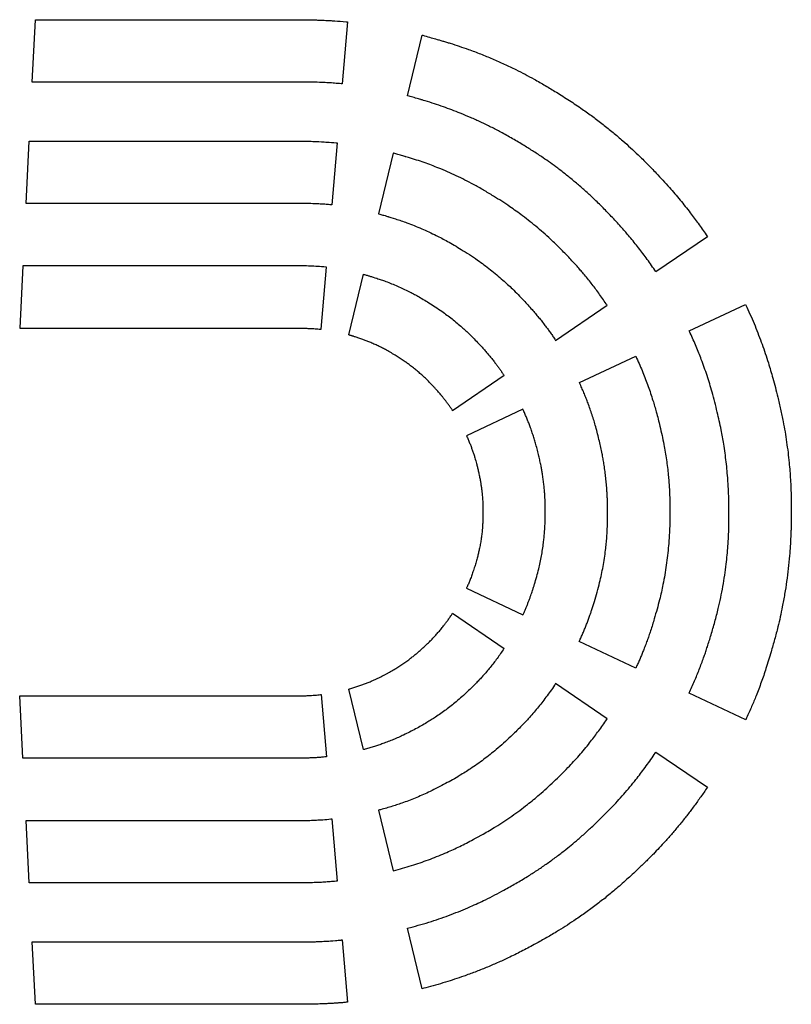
# Model space of a CAD drawing. Header units: millimetres. Extents: x 991 to 3513, y 5797 to 8647.
# Tile 2 of 12: x 1527 to 1857, y 5797 to 6217. Entities that reach past the tile are written whole.
import ezdxf

# ---------------------------------------------------------------- set-up
doc = ezdxf.new("R2010")
doc.units = ezdxf.units.MM
doc.header["$LTSCALE"] = 5
doc.layers.add('Značka', color=7, linetype='Continuous')

msp = doc.modelspace()

# ---------------------------------------------------------------- linework, layer by layer
at = {"layer": 'Značka', "color": 3}
for points in [[(1665.05, 6189.56), (1664.85, 6189.58), (1664.65, 6189.6, 0.002288), (1663.25, 6189.72, 0.002417), (1661.85, 6189.83, 0.002325), (1660.51, 6189.93, 0.002251), (1659.17, 6190.01, 0.00225), (1657.84, 6190.08, 0.002322), (1656.5, 6190.14), (1655.43, 6190.18), (1654.36, 6190.21), (1653.23, 6190.24, 0.00221), (1652.09, 6190.26), (1651.89, 6190.26), (1651.69, 6190.26), (1651.62, 6190.26), (1651.54, 6190.26), (1651.4, 6190.27), (1651.25, 6190.27), (1650.88, 6190.28), (1650.51, 6190.28), (1650.02, 6190.29), (1649.53, 6190.3), (1649.04, 6190.3), (1648.54, 6190.31), (1648.15, 6190.31), (1647.76, 6190.32), (1647.34, 6190.32), (1646.92, 6190.32), (1646.85, 6190.32), (1646.77, 6190.32), (1532.85, 6190.32), (1534.22, 6216.92), (1646.77, 6216.92), (1646.86, 6216.92), (1646.94, 6216.92), (1647.52, 6216.92), (1648.09, 6216.91), (1648.64, 6216.91), (1649.19, 6216.9), (1649.74, 6216.9), (1650.29, 6216.89), (1650.73, 6216.88), (1651.17, 6216.87), (1651.72, 6216.86), (1652.27, 6216.85, -0.001654), (1654.08, 6216.8, -0.002368), (1655.88, 6216.74, -0.002151), (1657.39, 6216.68, -0.001908), (1658.89, 6216.6, -0.001842), (1660.39, 6216.52, -0.00195), (1661.9, 6216.42), (1663.1, 6216.33), (1664.3, 6216.24), (1665.58, 6216.14), (1666.86, 6216.02), (1667.08, 6216), (1667.31, 6215.98), (1665.05, 6189.56)], [(1799.01, 6109.33), (1798.76, 6109.71), (1798.5, 6110.09, 0.004766), (1796.69, 6112.72, 0.004976), (1794.82, 6115.32, 0.004774), (1793, 6117.76, 0.004644), (1791.13, 6120.16, 0.004552), (1789.23, 6122.54, 0.004499), (1787.28, 6124.88, 0.003739), (1785.7, 6126.73, 0.004061), (1784.08, 6128.56, 0.004496), (1782.03, 6130.81, 0.002929), (1779.94, 6133.03, 0.005669), (1775.93, 6137.17, 0.008889), (1771.79, 6141.19, 0.008263), (1768.25, 6144.44, 0.007295), (1764.6, 6147.58, 0.006924), (1760.88, 6150.62, 0.007144), (1757.07, 6153.55, 0.005961), (1753.97, 6155.83, 0.006282), (1750.82, 6158.02, 0.007126), (1746.81, 6160.67, 0.005271), (1742.74, 6163.22, 0.006383), (1737.81, 6166.16, 0.008777), (1732.8, 6168.96, 0.007912), (1728.55, 6171.15, 0.007117), (1724.25, 6173.23, 0.006882), (1719.88, 6175.19, 0.007197), (1715.47, 6177.03, 0.005722), (1711.9, 6178.42, 0.005387), (1708.3, 6179.73, 0.005909), (1704.45, 6181.05, 0.006628), (1700.56, 6182.27), (1699.87, 6182.47), (1699.18, 6182.68), (1699.09, 6182.71), (1698.99, 6182.74), (1698.81, 6182.79), (1698.62, 6182.85), (1698.15, 6182.99), (1697.68, 6183.13), (1697.06, 6183.32), (1696.43, 6183.5), (1695.8, 6183.68), (1695.18, 6183.86), (1694.67, 6184), (1694.17, 6184.14), (1693.64, 6184.29), (1693.1, 6184.43), (1693.01, 6184.46), (1692.91, 6184.49), (1699.24, 6210.32), (1699.35, 6210.29), (1699.46, 6210.26), (1700.22, 6210.06), (1700.97, 6209.86), (1701.69, 6209.66), (1702.41, 6209.46), (1703.13, 6209.25), (1703.84, 6209.05), (1704.42, 6208.88), (1704.99, 6208.71), (1705.6, 6208.53), (1706.2, 6208.34), (1706.31, 6208.31), (1706.42, 6208.28), (1707.21, 6208.05), (1708, 6207.82, -0.002482), (1709.59, 6207.35, -0.002288), (1711.16, 6206.87, -0.005559), (1715.09, 6205.6, -0.005725), (1718.99, 6204.24, -0.007695), (1724.14, 6202.31, -0.007607), (1729.22, 6200.22, -0.007467), (1734.25, 6197.99, -0.007273), (1739.22, 6195.62, -0.005938), (1743.14, 6193.63, -0.006333), (1747.02, 6191.55, -0.007101), (1751.79, 6188.82, -0.004971), (1756.5, 6185.98, -0.006019), (1762.09, 6182.46, -0.008688), (1767.56, 6178.78, -0.007975), (1772.03, 6175.58, -0.007231), (1776.41, 6172.24, -0.006927), (1780.69, 6168.8, -0.00706), (1784.87, 6165.23, -0.005921), (1788.16, 6162.3, -0.006364), (1791.37, 6159.3, -0.007083), (1795.28, 6155.43, -0.00478), (1799.1, 6151.48, -0.003683), (1801.98, 6148.42, -0.005518), (1804.79, 6145.32, -0.005099), (1807.08, 6142.68, -0.004577), (1809.32, 6140.01, -0.004436), (1811.52, 6137.29, -0.004676), (1813.67, 6134.54, -0.003732), (1815.35, 6132.31, -0.003523), (1817.01, 6130.06, -0.003876), (1818.73, 6127.64, -0.004367), (1820.41, 6125.2), (1820.71, 6124.76), (1821, 6124.33), (1799.01, 6109.33)], [(1660.63, 6137.91), (1660.48, 6137.92), (1660.33, 6137.94, 0.002411), (1659.27, 6138.04, 0.00255), (1658.21, 6138.13, 0.002456), (1657.2, 6138.2, 0.00238), (1656.19, 6138.27, 0.002381), (1655.17, 6138.33, 0.002461), (1654.16, 6138.37), (1653.35, 6138.41), (1652.54, 6138.43), (1651.68, 6138.45), (1650.83, 6138.47), (1650.67, 6138.47), (1650.52, 6138.47), (1650.47, 6138.47), (1650.41, 6138.47), (1650.3, 6138.48), (1650.18, 6138.48), (1649.9, 6138.49), (1649.62, 6138.49), (1649.25, 6138.5), (1648.87, 6138.5), (1648.5, 6138.51), (1648.12, 6138.51), (1647.82, 6138.52), (1647.52, 6138.52), (1647.2, 6138.52), (1646.89, 6138.52), (1646.83, 6138.52), (1646.77, 6138.52), (1530.19, 6138.52), (1531.56, 6165.13), (1646.77, 6165.13), (1646.84, 6165.12), (1646.9, 6165.12), (1647.36, 6165.12), (1647.82, 6165.12), (1648.25, 6165.11), (1648.69, 6165.11), (1649.13, 6165.1), (1649.56, 6165.09), (1649.91, 6165.09), (1650.26, 6165.08), (1650.69, 6165.08), (1651.13, 6165.07, -0.002136), (1652.54, 6165.03, -0.00246), (1653.95, 6164.98, -0.002117), (1655.13, 6164.92), (1656.31, 6164.86), (1657.48, 6164.79, -0.002026), (1658.66, 6164.71), (1659.6, 6164.64), (1660.54, 6164.57), (1661.54, 6164.48), (1662.54, 6164.39), (1662.72, 6164.37), (1662.89, 6164.35), (1660.63, 6137.91)], [(1756.2, 6080.13), (1778.19, 6095.12), (1777.97, 6095.45), (1777.75, 6095.78, 0.004758), (1776.18, 6098.05, 0.004974), (1774.58, 6100.29, 0.004777), (1773.01, 6102.4, 0.004653), (1771.41, 6104.47, 0.004567), (1769.77, 6106.52, 0.004521), (1768.09, 6108.54, 0.003762), (1766.73, 6110.14, 0.004089), (1765.34, 6111.72, 0.004535), (1763.57, 6113.65, 0.002972), (1761.77, 6115.57, 0.005731), (1758.31, 6119.15, 0.008893), (1754.74, 6122.62, 0.00824), (1751.68, 6125.42, 0.007271), (1748.54, 6128.13, 0.006882), (1745.33, 6130.76, 0.007065), (1742.04, 6133.29, 0.005897), (1739.37, 6135.26, 0.006241), (1736.65, 6137.16, 0.007004), (1733.19, 6139.46, 0.00497), (1729.67, 6141.67, 0.006037), (1725.45, 6144.21, 0.00872), (1721.15, 6146.63, 0.008011), (1717.51, 6148.54, 0.007269), (1713.81, 6150.34, 0.007119), (1710.07, 6152.04, 0.00756), (1706.28, 6153.62, 0.006079), (1703.21, 6154.82, 0.00578), (1700.12, 6155.94, 0.006421), (1696.81, 6157.07, 0.007293), (1693.47, 6158.1), (1692.87, 6158.27), (1692.28, 6158.44), (1692.2, 6158.47), (1692.12, 6158.49), (1691.96, 6158.54), (1691.8, 6158.59), (1691.4, 6158.71), (1691, 6158.84), (1690.46, 6159), (1689.93, 6159.15), (1689.39, 6159.31), (1688.85, 6159.46), (1688.42, 6159.58), (1687.99, 6159.7), (1687.53, 6159.83), (1687.07, 6159.95), (1686.99, 6159.98), (1686.91, 6160), (1680.58, 6134.16), (1680.65, 6134.14), (1680.71, 6134.12), (1681.17, 6133.99), (1681.63, 6133.86), (1682.07, 6133.74), (1682.51, 6133.61), (1682.94, 6133.48), (1683.38, 6133.35), (1683.73, 6133.25), (1684.08, 6133.14), (1684.45, 6133.03), (1684.82, 6132.91), (1684.88, 6132.89), (1684.95, 6132.87), (1685.44, 6132.73), (1685.92, 6132.58), (1686.9, 6132.27), (1687.87, 6131.96, -0.005014), (1690.3, 6131.15, -0.005216), (1692.7, 6130.28, -0.00709), (1695.88, 6129.07, -0.00711), (1699.02, 6127.76, -0.007071), (1702.12, 6126.37, -0.006986), (1705.19, 6124.9, -0.005762), (1707.61, 6123.67, -0.006181), (1710, 6122.38, -0.007041), (1712.95, 6120.69, -0.005137), (1715.86, 6118.93, -0.006356), (1719.37, 6116.72, -0.008862), (1722.8, 6114.4, -0.00806), (1725.61, 6112.38, -0.007321), (1728.35, 6110.27, -0.007008), (1731.03, 6108.1, -0.007111), (1733.66, 6105.84, -0.005944), (1735.71, 6103.99, -0.006373), (1737.72, 6102.09, -0.007084), (1740.17, 6099.66, -0.004779), (1742.57, 6097.16, -0.003659), (1744.36, 6095.24, -0.005475), (1746.11, 6093.29, -0.005061), (1747.54, 6091.64, -0.004549), (1748.93, 6089.96, -0.004413), (1750.3, 6088.26, -0.004654), (1751.64, 6086.53, -0.003716), (1752.69, 6085.13, -0.00351), (1753.72, 6083.72, -0.003864), (1754.79, 6082.21, -0.004355), (1755.84, 6080.67), (1756.02, 6080.4), (1756.2, 6080.13)], [(1646.77, 6085.32), (1646.81, 6085.32), (1646.85, 6085.32), (1647.11, 6085.32), (1647.37, 6085.32), (1647.61, 6085.32), (1647.86, 6085.31), (1648.11, 6085.31), (1648.36, 6085.31), (1648.55, 6085.3), (1648.75, 6085.3), (1649, 6085.29), (1649.24, 6085.29), (1650.07, 6085.27, -0.003495), (1650.89, 6085.25, -0.003844), (1651.57, 6085.22), (1652.26, 6085.18), (1652.94, 6085.14), (1653.63, 6085.09), (1654.18, 6085.04), (1654.72, 6084.99), (1655.3, 6084.94), (1655.89, 6084.87), (1655.99, 6084.86), (1656.09, 6084.85), (1658.36, 6111.33), (1658.23, 6111.34), (1658.1, 6111.35), (1657.22, 6111.44), (1656.33, 6111.52), (1655.48, 6111.59), (1654.64, 6111.65), (1653.79, 6111.71), (1652.94, 6111.76), (1652.27, 6111.79), (1651.59, 6111.82), (1650.74, 6111.85), (1649.89, 6111.88), (1649.52, 6111.89), (1649.15, 6111.89), (1648.83, 6111.9), (1648.52, 6111.9), (1648.21, 6111.91), (1647.9, 6111.91), (1647.65, 6111.91), (1647.4, 6111.92), (1647.13, 6111.92), (1646.87, 6111.92), (1646.82, 6111.92), (1646.77, 6111.92), (1528.83, 6111.92), (1527.47, 6085.32), (1646.77, 6085.32)], [(1712.23, 6050.14), (1712.12, 6050.3), (1712.02, 6050.47, 0.004816), (1711.24, 6051.61, 0.005027), (1710.44, 6052.74, 0.00482), (1709.67, 6053.8, 0.004684), (1708.87, 6054.84, 0.004592), (1708.06, 6055.88, 0.004542), (1707.22, 6056.89, 0.003766), (1706.55, 6057.7, 0.00407), (1705.85, 6058.49, 0.004528), (1704.97, 6059.47, 0.003026), (1704.08, 6060.43, 0.005839), (1702.36, 6062.23, 0.008946), (1700.6, 6063.97, 0.008279), (1699.08, 6065.38, 0.007343), (1697.52, 6066.74, 0.006977), (1695.93, 6068.05, 0.007178), (1694.3, 6069.33, 0.005997), (1692.97, 6070.31, 0.006352), (1691.62, 6071.27, 0.007168), (1689.9, 6072.41, 0.005184), (1688.15, 6073.52, 0.006091), (1686.11, 6074.76, 0.008574), (1684.02, 6075.94, 0.007767), (1682.26, 6076.87, 0.006949), (1680.47, 6077.75, 0.0067), (1678.66, 6078.58, 0.00701), (1676.83, 6079.36, 0.005571), (1675.35, 6079.96, 0.005237), (1673.85, 6080.52, 0.005737), (1672.25, 6081.09, 0.006427), (1670.64, 6081.62), (1670.35, 6081.71), (1670.07, 6081.8), (1670.03, 6081.81), (1670, 6081.82), (1669.94, 6081.84), (1669.87, 6081.86), (1669.71, 6081.91), (1669.55, 6081.96), (1669.33, 6082.03), (1669.12, 6082.09), (1668.9, 6082.16), (1668.69, 6082.22), (1668.51, 6082.28), (1668.34, 6082.33), (1668.16, 6082.38), (1667.97, 6082.43), (1667.94, 6082.44), (1667.91, 6082.45), (1674.24, 6108.31), (1674.29, 6108.29), (1674.34, 6108.28), (1674.69, 6108.18), (1675.04, 6108.08), (1675.37, 6107.99), (1675.7, 6107.89), (1676.03, 6107.79), (1676.36, 6107.69), (1676.63, 6107.61), (1676.89, 6107.53), (1677.17, 6107.44), (1677.45, 6107.36), (1677.5, 6107.34), (1677.55, 6107.32), (1677.94, 6107.21), (1678.32, 6107.09), (1679.1, 6106.86), (1679.87, 6106.61, -0.00547), (1681.79, 6105.97, -0.005633), (1683.69, 6105.29, -0.007565), (1686.21, 6104.32, -0.00747), (1688.7, 6103.28, -0.007326), (1691.15, 6102.17, -0.007134), (1693.58, 6100.99, -0.005809), (1695.5, 6100, -0.006163), (1697.39, 6098.97, -0.00693), (1699.73, 6097.62, -0.004926), (1702.03, 6096.21, -0.006105), (1704.83, 6094.43, -0.008679), (1707.57, 6092.57, -0.007941), (1709.81, 6090.95, -0.007226), (1711.99, 6089.27, -0.006939), (1714.14, 6087.52, -0.007078), (1716.23, 6085.72, -0.00593), (1717.87, 6084.25, -0.006356), (1719.48, 6082.73, -0.007112), (1721.43, 6080.78, -0.004909), (1723.34, 6078.78, -0.003773), (1724.77, 6077.25, -0.005535), (1726.17, 6075.68, -0.005091), (1727.31, 6074.36, -0.004585), (1728.42, 6073.01, -0.004448), (1729.51, 6071.65, -0.00468), (1730.58, 6070.26, -0.003732), (1731.42, 6069.14, -0.003523), (1732.24, 6068.01, -0.003876), (1733.09, 6066.8, -0.004364), (1733.93, 6065.57), (1734.07, 6065.35), (1734.22, 6065.13), (1712.23, 6050.14)], [(1813.18, 5929.67), (1813.34, 5930.03), (1813.51, 5930.39, 0.004094), (1814.65, 5932.93, 0.004264), (1815.75, 5935.5, 0.004084), (1816.77, 5937.95, 0.003963), (1817.74, 5940.42, 0.003876), (1818.68, 5942.91, 0.003819), (1819.59, 5945.4, 0.00317), (1820.28, 5947.41, 0.003442), (1820.95, 5949.43, 0.003793), (1821.76, 5951.97, 0.002425), (1822.53, 5954.52, 0.005495), (1824.14, 5960.09, 0.008897), (1825.59, 5965.71, 0.008366), (1826.65, 5970.42, 0.007443), (1827.56, 5975.17, 0.007273), (1828.35, 5979.93, 0.007869), (1828.99, 5984.72, 0.006386), (1829.41, 5988.55, 0.006108), (1829.72, 5992.39, 0.00684), (1829.97, 5996.48, 0.007859), (1830.09, 6000.57), (1830.1, 6001.29), (1830.11, 6002.01), (1830.11, 6002.08), (1830.11, 6002.16), (1830.12, 6002.3), (1830.12, 6002.45), (1830.13, 6002.82), (1830.13, 6003.19), (1830.14, 6003.68), (1830.15, 6004.17), (1830.15, 6004.66), (1830.16, 6005.15), (1830.16, 6005.55), (1830.17, 6005.94), (1830.17, 6006.43), (1830.17, 6006.92), (1830.17, 6007.45), (1830.17, 6007.99), (1830.16, 6008.43), (1830.16, 6008.87), (1830.15, 6009.31), (1830.15, 6009.76), (1830.14, 6010.11), (1830.14, 6010.47), (1830.13, 6010.84), (1830.12, 6011.22), (1830.12, 6011.29), (1830.12, 6011.35), (1830.11, 6011.93), (1830.09, 6012.51), (1830.06, 6013.66), (1830.02, 6014.82, 0.004109), (1829.88, 6017.7, 0.004269), (1829.7, 6020.59, 0.005825), (1829.38, 6024.43, 0.005873), (1828.98, 6028.27, 0.005831), (1828.49, 6032.09, 0.005691), (1827.92, 6035.91, 0.004794), (1827.41, 6038.95, 0.005385), (1826.83, 6041.99, 0.005844), (1826.03, 6045.76, 0.003323), (1825.16, 6049.52, 0.003883), (1824.11, 6053.81, 0.006943), (1822.98, 6058.06, 0.006598), (1821.94, 6061.59, 0.005677), (1820.82, 6065.08, 0.005393), (1819.63, 6068.56, 0.005744), (1818.36, 6072, 0.004594), (1817.3, 6074.74, 0.004309), (1816.18, 6077.46, 0.004724), (1814.95, 6080.33, 0.005318), (1813.66, 6083.17), (1813.43, 6083.67), (1813.2, 6084.17), (1837.25, 6095.49), (1837.51, 6094.92), (1837.78, 6094.35, -0.005705), (1839.58, 6090.34, -0.005943), (1841.29, 6086.28, -0.005691), (1842.83, 6082.38, -0.005523), (1844.3, 6078.45, -0.005406), (1845.68, 6074.49, -0.005336), (1846.98, 6070.51, -0.004426), (1847.96, 6067.3, -0.004796), (1848.89, 6064.07, -0.005309), (1849.96, 6060.02, -0.003468), (1850.97, 6055.95, -0.004546), (1852.19, 6050.74, -0.007147), (1853.28, 6045.5, -0.006692), (1854.08, 6041.12, -0.006009), (1854.76, 6036.72, -0.005878), (1855.36, 6032.31, -0.006307), (1855.84, 6027.89, -0.005094), (1856.16, 6024.35, -0.004857), (1856.4, 6020.8, -0.005415), (1856.59, 6017.03, -0.006186), (1856.7, 6013.25), (1856.71, 6012.59), (1856.72, 6011.92), (1856.72, 6011.85), (1856.72, 6011.77), (1856.72, 6011.62), (1856.73, 6011.47), (1856.73, 6011.1), (1856.74, 6010.72), (1856.74, 6010.22), (1856.75, 6009.72), (1856.76, 6009.22), (1856.76, 6008.72), (1856.76, 6008.32), (1856.77, 6007.92), (1856.77, 6007.42), (1856.78, 6006.92), (1856.77, 6006.26), (1856.76, 6005.6), (1856.76, 6005.05), (1856.75, 6004.5), (1856.75, 6003.95), (1856.74, 6003.4), (1856.73, 6002.96), (1856.72, 6002.52), (1856.71, 6002.06), (1856.7, 6001.59), (1856.7, 6001.51), (1856.7, 6001.42), (1856.68, 6000.6), (1856.66, 5999.78, -0.002215), (1856.6, 5998.13, -0.002055), (1856.54, 5996.49, -0.00504), (1856.31, 5992.38, -0.00524), (1856, 5988.27, -0.007181), (1855.46, 5982.8, -0.007292), (1854.77, 5977.34, -0.007247), (1853.93, 5971.9, -0.007034), (1852.94, 5966.49, -0.006034), (1852.05, 5962.18, -0.007018), (1851.05, 5957.89, -0.007389), (1849.65, 5952.57, -0.003385), (1848.13, 5947.28, -0.002333), (1847.07, 5943.72, -0.00513), (1845.96, 5940.17, -0.005046), (1844.98, 5937.23, -0.004266), (1843.95, 5934.31, -0.00402), (1842.87, 5931.41, -0.004307), (1841.74, 5928.53, -0.003447), (1840.81, 5926.24, -0.003223), (1839.85, 5923.96, -0.003522), (1838.8, 5921.55, -0.003958), (1837.71, 5919.15), (1837.51, 5918.73), (1837.32, 5918.31), (1813.18, 5929.67)], [(1766.29, 5951.73), (1766.41, 5951.98), (1766.52, 5952.23, 0.003902), (1767.3, 5953.97, 0.004065), (1768.05, 5955.73, 0.003893), (1768.75, 5957.41, 0.003778), (1769.42, 5959.1, 0.003697), (1770.06, 5960.8, 0.003644), (1770.69, 5962.51, 0.003023), (1771.17, 5963.89, 0.003277), (1771.63, 5965.27, 0.003618), (1772.19, 5967.01, 0.002334), (1772.73, 5968.75, 0.005599), (1773.91, 5972.79, 0.008995), (1774.98, 5976.86, 0.008448), (1775.76, 5980.27, 0.007529), (1776.43, 5983.72, 0.007367), (1777.01, 5987.17, 0.007976), (1777.49, 5990.64, 0.006477), (1777.8, 5993.42, 0.006199), (1778.03, 5996.2, 0.006948), (1778.21, 5999.17, 0.00799), (1778.31, 6002.13), (1778.31, 6002.65), (1778.32, 6003.18), (1778.32, 6003.23), (1778.32, 6003.29), (1778.33, 6003.4), (1778.33, 6003.52), (1778.34, 6003.8), (1778.34, 6004.08), (1778.35, 6004.45), (1778.36, 6004.83), (1778.36, 6005.2), (1778.36, 6005.57), (1778.37, 6005.87), (1778.37, 6006.17), (1778.37, 6006.55), (1778.38, 6006.92), (1778.37, 6007.32), (1778.37, 6007.71), (1778.36, 6008.05), (1778.36, 6008.38), (1778.36, 6008.71), (1778.35, 6009.04), (1778.35, 6009.3), (1778.34, 6009.57), (1778.34, 6009.85), (1778.33, 6010.13), (1778.33, 6010.18), (1778.33, 6010.23), (1778.32, 6010.63), (1778.31, 6011.04), (1778.29, 6011.85), (1778.26, 6012.67, 0.004035), (1778.16, 6014.7, 0.004194), (1778.03, 6016.73, 0.005723), (1777.81, 6019.44, 0.005768), (1777.53, 6022.14, 0.005729), (1777.19, 6024.83, 0.005599), (1776.79, 6027.52, 0.004707), (1776.43, 6029.66, 0.005262), (1776.03, 6031.8, 0.00574), (1775.47, 6034.46, 0.00336), (1774.87, 6037.11, 0.004001), (1774.12, 6040.2, 0.006936), (1773.31, 6043.27, 0.006558), (1772.57, 6045.81, 0.005673), (1771.77, 6048.34, 0.005406), (1770.92, 6050.84, 0.005752), (1770.01, 6053.33, 0.004601), (1769.25, 6055.3, 0.004321), (1768.45, 6057.27, 0.004742), (1767.57, 6059.34, 0.005341), (1766.64, 6061.39), (1766.48, 6061.75), (1766.31, 6062.11), (1790.37, 6073.43), (1790.57, 6073), (1790.77, 6072.56, -0.005744), (1792.13, 6069.52, -0.005984), (1793.41, 6066.45, -0.005732), (1794.58, 6063.5, -0.005567), (1795.68, 6060.52, -0.005447), (1796.72, 6057.52, -0.005368), (1797.7, 6054.5, -0.004464), (1798.44, 6052.07, -0.004863), (1799.13, 6049.63, -0.005352), (1799.94, 6046.56, -0.00339), (1800.69, 6043.47, -0.004364), (1801.59, 6039.61, -0.007077), (1802.39, 6035.72, -0.006663), (1802.98, 6032.47, -0.005943), (1803.48, 6029.21, -0.005793), (1803.92, 6025.94, -0.00622), (1804.28, 6022.65, -0.005022), (1804.51, 6020.03, -0.004781), (1804.69, 6017.39, -0.005322), (1804.83, 6014.6, -0.006074), (1804.91, 6011.8), (1804.92, 6011.3), (1804.93, 6010.81), (1804.93, 6010.75), (1804.93, 6010.69), (1804.93, 6010.58), (1804.93, 6010.46), (1804.94, 6010.17), (1804.95, 6009.88), (1804.95, 6009.49), (1804.96, 6009.1), (1804.96, 6008.71), (1804.96, 6008.32), (1804.97, 6008.01), (1804.97, 6007.7), (1804.97, 6007.31), (1804.98, 6006.92), (1804.97, 6006.4), (1804.97, 6005.88), (1804.96, 6005.44), (1804.96, 6005.01), (1804.95, 6004.57), (1804.94, 6004.14), (1804.94, 6003.79), (1804.93, 6003.44), (1804.93, 6003.07), (1804.92, 6002.7), (1804.92, 6002.64), (1804.92, 6002.57), (1804.9, 6001.95), (1804.88, 6001.32, -0.002231), (1804.84, 6000.07, -0.00207), (1804.79, 5998.82, -0.005079), (1804.61, 5995.69, -0.005282), (1804.37, 5992.57, -0.007244), (1803.95, 5988.41, -0.007364), (1803.42, 5984.26, -0.007322), (1802.77, 5980.12, -0.007105), (1802.01, 5976.01, -0.006107), (1801.32, 5972.73, -0.007127), (1800.55, 5969.48, -0.007483), (1799.46, 5965.43, -0.003352), (1798.29, 5961.41, -0.002203), (1797.52, 5958.83, -0.004949), (1796.71, 5956.25, -0.004883), (1795.99, 5954.12, -0.004121), (1795.23, 5952.01, -0.003879), (1794.45, 5949.9, -0.004157), (1793.63, 5947.81, -0.003327), (1792.95, 5946.14, -0.003109), (1792.25, 5944.48, -0.003396), (1791.49, 5942.73, -0.003815), (1790.7, 5940.99), (1790.56, 5940.69), (1790.42, 5940.38), (1766.29, 5951.73)], [(1718.14, 5974.4), (1742.25, 5963.05), (1742.34, 5963.24), (1742.43, 5963.43, 0.003929), (1743.03, 5964.77, 0.004124), (1743.61, 5966.12, 0.003989), (1744.14, 5967.42, 0.003927), (1744.65, 5968.72, 0.003848), (1745.15, 5970.03, 0.003752), (1745.62, 5971.35, 0.003215), (1745.99, 5972.41, 0.00372), (1746.34, 5973.47, 0.003864), (1746.76, 5974.81, 0.001656), (1747.17, 5976.15, 0.004078), (1748.12, 5979.39, 0.00958), (1748.99, 5982.65, 0.009368), (1749.61, 5985.4, 0.007554), (1750.15, 5988.16, 0.006923), (1750.61, 5990.94, 0.007469), (1750.99, 5993.72, 0.005971), (1751.24, 5995.96, 0.005539), (1751.44, 5998.2, 0.006019), (1751.6, 6000.58, 0.006764), (1751.71, 6002.96), (1751.72, 6003.38), (1751.73, 6003.8), (1751.73, 6003.85), (1751.73, 6003.89), (1751.73, 6003.99), (1751.74, 6004.08), (1751.74, 6004.32), (1751.75, 6004.55), (1751.75, 6004.86), (1751.76, 6005.18), (1751.76, 6005.49), (1751.76, 6005.8), (1751.77, 6006.05), (1751.77, 6006.3), (1751.77, 6006.61), (1751.77, 6006.92), (1751.77, 6007.25), (1751.77, 6007.57), (1751.77, 6007.84), (1751.77, 6008.11), (1751.76, 6008.39), (1751.76, 6008.66), (1751.75, 6008.87), (1751.75, 6009.09), (1751.75, 6009.32), (1751.74, 6009.55), (1751.74, 6009.59), (1751.74, 6009.63), (1751.74, 6009.95), (1751.73, 6010.27), (1751.71, 6010.91), (1751.7, 6011.55, 0.004495), (1751.63, 6013.15, 0.004609), (1751.53, 6014.75, 0.006177), (1751.36, 6016.88, 0.006079), (1751.14, 6019.01, 0.005934), (1750.87, 6021.13, 0.00573), (1750.55, 6023.25, 0.004682), (1750.26, 6024.94, 0.005037), (1749.95, 6026.62, 0.005543), (1749.51, 6028.71, 0.003585), (1749.03, 6030.8, 0.004278), (1748.43, 6033.27, 0.006663), (1747.78, 6035.72, 0.006188), (1747.18, 6037.75, 0.005477), (1746.55, 6039.76, 0.00528), (1745.87, 6041.76, 0.005598), (1745.15, 6043.75, 0.004479), (1744.54, 6045.33, 0.004226), (1743.91, 6046.9, 0.004655), (1743.21, 6048.55, 0.005254), (1742.48, 6050.19), (1742.35, 6050.48), (1742.21, 6050.77), (1718.15, 6039.44), (1718.25, 6039.23), (1718.35, 6039.01, -0.005822), (1719.02, 6037.5, -0.006091), (1719.65, 6035.97, -0.005865), (1720.22, 6034.5, -0.005735), (1720.76, 6033.02, -0.005627), (1721.26, 6031.53, -0.005541), (1721.74, 6030.03, -0.004664), (1722.1, 6028.82, -0.005196), (1722.43, 6027.61, -0.005624), (1722.81, 6026.08, -0.003212), (1723.17, 6024.54, -0.003892), (1723.58, 6022.7, -0.006884), (1723.95, 6020.86, -0.006508), (1724.22, 6019.31, -0.005569), (1724.45, 6017.76, -0.00526), (1724.65, 6016.21, -0.005582), (1724.81, 6014.65, -0.004448), (1724.92, 6013.4, -0.004159), (1725.01, 6012.15, -0.004538), (1725.09, 6010.82, -0.005091), (1725.14, 6009.49), (1725.14, 6009.26), (1725.15, 6009.02), (1725.15, 6008.99), (1725.15, 6008.96), (1725.15, 6008.9), (1725.15, 6008.83), (1725.16, 6008.68), (1725.16, 6008.52), (1725.16, 6008.31), (1725.16, 6008.1), (1725.17, 6007.89), (1725.17, 6007.68), (1725.17, 6007.51), (1725.17, 6007.34), (1725.17, 6007.13), (1725.17, 6006.92), (1725.17, 6006.63), (1725.17, 6006.33), (1725.17, 6006.08), (1725.16, 6005.84), (1725.16, 6005.59), (1725.16, 6005.34), (1725.15, 6005.15), (1725.15, 6004.95), (1725.15, 6004.74), (1725.14, 6004.53), (1725.14, 6004.49), (1725.14, 6004.45), (1725.13, 6004.14), (1725.13, 6003.82), (1725.11, 6003.19), (1725.09, 6002.55, -0.00611), (1725, 6000.97, -0.006231), (1724.88, 5999.39, -0.008302), (1724.66, 5997.28, -0.008104), (1724.37, 5995.18, -0.007869), (1724.03, 5993.09, -0.007567), (1723.62, 5991.01, -0.006136), (1723.24, 5989.35, -0.00653), (1722.83, 5987.71, -0.007211), (1722.26, 5985.66, -0.004809), (1721.65, 5983.63, -0.002675), (1721.29, 5982.5, -0.003986), (1720.91, 5981.37, -0.003694), (1720.59, 5980.44, -0.003354), (1720.25, 5979.51, -0.003271), (1719.9, 5978.58, -0.003449), (1719.54, 5977.66, -0.002755), (1719.24, 5976.93, -0.002607), (1718.94, 5976.2, -0.002874), (1718.6, 5975.43, -0.003242), (1718.26, 5974.67), (1718.2, 5974.53), (1718.14, 5974.4)], [(1667.91, 5931.39), (1668.16, 5931.46), (1668.41, 5931.53, 0.006358), (1670.12, 5932.03, 0.006648), (1671.83, 5932.58, 0.006346), (1673.44, 5933.14, 0.006096), (1675.04, 5933.74, 0.006046), (1676.62, 5934.38, 0.006197), (1678.19, 5935.05, 0.0049), (1679.44, 5935.61, 0.004661), (1680.67, 5936.2, 0.005144), (1681.97, 5936.84, 0.005783), (1683.26, 5937.52), (1683.48, 5937.64), (1683.71, 5937.76), (1683.98, 5937.91), (1684.25, 5938.05, 0.002349), (1684.79, 5938.34, 0.002169), (1685.33, 5938.64, 0.005287), (1686.66, 5939.4, 0.005469), (1687.98, 5940.18, 0.007388), (1689.7, 5941.27, 0.007345), (1691.4, 5942.41, 0.007256), (1693.07, 5943.6, 0.007121), (1694.7, 5944.83, 0.005832), (1695.98, 5945.84, 0.006209), (1697.24, 5946.89, 0.007048), (1698.78, 5948.23, 0.005139), (1700.29, 5949.62, 0.005662), (1701.9, 5951.15, 0.00789), (1703.46, 5952.72, 0.007158), (1704.73, 5954.07, 0.006469), (1705.97, 5955.46, 0.006288), (1707.17, 5956.87, 0.006611), (1708.33, 5958.31, 0.005276), (1709.24, 5959.48, 0.004989), (1710.12, 5960.67, 0.0055), (1711.03, 5961.95, 0.006206), (1711.91, 5963.26), (1712.07, 5963.49), (1712.22, 5963.72), (1734.19, 5948.73), (1733.99, 5948.43), (1733.79, 5948.13, -0.006491), (1732.36, 5946.04, -0.006793), (1730.87, 5943.99, -0.006529), (1729.4, 5942.07, -0.006358), (1727.89, 5940.19, -0.006257), (1726.34, 5938.34, -0.006225), (1724.74, 5936.53, -0.005162), (1723.43, 5935.12, -0.005553), (1722.09, 5933.72, -0.006255), (1720.38, 5932.02, -0.00439), (1718.63, 5930.36, -0.006087), (1716.21, 5928.13, -0.00884), (1713.72, 5925.98, -0.008101), (1711.59, 5924.25, -0.007281), (1709.41, 5922.59, -0.006952), (1707.19, 5920.98, -0.007108), (1704.92, 5919.44, -0.005917), (1703.08, 5918.25, -0.006254), (1701.21, 5917.1, -0.007059), (1698.84, 5915.72, -0.005115), (1696.43, 5914.41, -0.005434), (1693.89, 5913.07, -0.007622), (1691.31, 5911.8, -0.006918), (1689.13, 5910.8, -0.006234), (1686.93, 5909.86, -0.006043), (1684.71, 5908.97, -0.006342), (1682.47, 5908.13, -0.005052), (1680.66, 5907.5, -0.004767), (1678.84, 5906.9, -0.005241), (1676.89, 5906.3, -0.005897), (1674.94, 5905.75), (1674.59, 5905.65), (1674.24, 5905.56), (1667.91, 5931.39)], [(1680.58, 5879.7), (1686.91, 5853.88), (1687.46, 5854.02), (1688.01, 5854.17, 0.006743), (1691.83, 5855.23, 0.00708), (1695.63, 5856.41, 0.00678), (1699.22, 5857.61, 0.006536), (1702.77, 5858.9, 0.006505), (1706.29, 5860.28, 0.00669), (1709.78, 5861.75, 0.005304), (1712.54, 5862.99, 0.005057), (1715.27, 5864.28, 0.005598), (1718.15, 5865.71, 0.006311), (1721, 5867.21), (1721.49, 5867.48), (1721.99, 5867.75), (1722.54, 5868.04), (1723.09, 5868.34, 0.00234), (1724.18, 5868.93, 0.002162), (1725.26, 5869.54, 0.005273), (1727.95, 5871.09, 0.005456), (1730.6, 5872.69, 0.007384), (1734.09, 5874.92, 0.007359), (1737.52, 5877.24, 0.007279), (1740.88, 5879.66, 0.00714), (1744.17, 5882.17, 0.005881), (1746.75, 5884.24, 0.006328), (1749.29, 5886.37, 0.007129), (1752.39, 5889.11, 0.005001), (1755.42, 5891.93, 0.005167), (1758.47, 5894.86, 0.007459), (1761.44, 5897.87, 0.006816), (1763.85, 5900.44, 0.00611), (1766.19, 5903.07, 0.005911), (1768.48, 5905.75, 0.006216), (1770.7, 5908.48, 0.004955), (1772.43, 5910.71, 0.004673), (1774.12, 5912.96, 0.005137), (1775.87, 5915.39, 0.005781), (1777.57, 5917.86), (1777.86, 5918.3), (1778.16, 5918.74), (1756.18, 5933.73), (1755.93, 5933.36), (1755.68, 5932.99, -0.006496), (1753.92, 5930.42, -0.006776), (1752.08, 5927.9, -0.006495), (1750.28, 5925.54, -0.006309), (1748.41, 5923.23, -0.006192), (1746.5, 5920.96, -0.006143), (1744.53, 5918.74, -0.005086), (1742.92, 5916.99, -0.005468), (1741.27, 5915.28, -0.006137), (1739.16, 5913.18, -0.004259), (1737.01, 5911.13, -0.006002), (1733.97, 5908.33, -0.008786), (1730.86, 5905.63, -0.008077), (1728.19, 5903.45, -0.007281), (1725.46, 5901.36, -0.006953), (1722.68, 5899.34, -0.007089), (1719.84, 5897.4, -0.005948), (1717.53, 5895.9, -0.006394), (1715.19, 5894.46, -0.007098), (1712.22, 5892.73, -0.004738), (1709.2, 5891.07, -0.005188), (1705.92, 5889.34, -0.007901), (1702.6, 5887.69, -0.007318), (1699.8, 5886.4, -0.006533), (1696.96, 5885.18, -0.006331), (1694.09, 5884.04, -0.006713), (1691.2, 5882.96, -0.005379), (1688.87, 5882.15, -0.005089), (1686.52, 5881.39, -0.005621), (1684.01, 5880.64, -0.006359), (1681.48, 5879.94), (1681.03, 5879.82), (1680.58, 5879.7)], [(1527.47, 5928.52), (1646.77, 5928.52), (1646.81, 5928.52), (1646.84, 5928.52), (1647.06, 5928.53), (1647.28, 5928.53), (1647.49, 5928.53), (1647.7, 5928.53), (1647.91, 5928.54), (1648.12, 5928.54), (1648.28, 5928.54), (1648.45, 5928.54), (1648.66, 5928.55), (1648.87, 5928.55, 0.003014), (1649.74, 5928.57, 0.003144), (1650.61, 5928.61), (1651.33, 5928.64), (1652.05, 5928.69), (1652.77, 5928.74), (1653.49, 5928.79), (1654.07, 5928.84), (1654.65, 5928.9), (1655.26, 5928.96), (1655.87, 5929.03), (1655.98, 5929.04), (1656.09, 5929.06), (1658.36, 5902.5), (1658.23, 5902.49), (1658.09, 5902.47, -0.002588), (1657.16, 5902.38, -0.002711), (1656.23, 5902.29, -0.002627), (1655.34, 5902.22, -0.002603), (1654.46, 5902.16, -0.002531), (1653.57, 5902.1, -0.002412), (1652.68, 5902.05), (1651.97, 5902.02), (1651.26, 5902, -0.002526), (1650.37, 5901.97), (1649.48, 5901.96), (1649.16, 5901.95), (1648.83, 5901.94), (1648.56, 5901.94), (1648.29, 5901.94), (1648.02, 5901.93), (1647.75, 5901.93), (1647.53, 5901.93), (1647.32, 5901.93), (1647.08, 5901.92), (1646.85, 5901.92), (1646.81, 5901.92), (1646.77, 5901.92), (1528.83, 5901.92), (1527.47, 5928.52)], [(1692.91, 5829.39), (1693.56, 5829.55), (1694.2, 5829.71, 0.007175), (1698.7, 5830.94, 0.00746), (1703.17, 5832.3, 0.007131), (1707.39, 5833.71, 0.006909), (1711.56, 5835.22, 0.006757), (1715.7, 5836.85, 0.006672), (1719.79, 5838.58, 0.005523), (1723.04, 5840.03, 0.00596), (1726.25, 5841.56, 0.006626), (1730.22, 5843.57, 0.004425), (1734.14, 5845.67, 0.005803), (1739.17, 5848.47, 0.0088), (1744.12, 5851.42, 0.008147), (1748.17, 5854, 0.007289), (1752.13, 5856.7, 0.006944), (1756.03, 5859.51, 0.007108), (1759.84, 5862.42, 0.005944), (1762.84, 5864.83, 0.006328), (1765.77, 5867.3, 0.007086), (1769.36, 5870.49, 0.004947), (1772.88, 5873.76, 0.005066), (1776.38, 5877.13, 0.007358), (1779.79, 5880.58, 0.006744), (1782.55, 5883.53, 0.006062), (1785.25, 5886.55, 0.005882), (1787.87, 5889.63, 0.006204), (1790.42, 5892.77, 0.004957), (1792.41, 5895.32, 0.004686), (1794.35, 5897.91, 0.005167), (1796.36, 5900.69, 0.005833), (1798.31, 5903.52), (1798.65, 5904.03), (1798.99, 5904.53), (1820.96, 5889.54), (1820.57, 5888.97), (1820.19, 5888.4, -0.006224), (1817.44, 5884.44, -0.006507), (1814.59, 5880.55, -0.006248), (1811.8, 5876.9, -0.006079), (1808.91, 5873.33, -0.005975), (1805.95, 5869.82, -0.005935), (1802.91, 5866.38, -0.004919), (1800.43, 5863.68, -0.005291), (1797.89, 5861.03, -0.005946), (1794.64, 5857.78, -0.00414), (1791.33, 5854.6, -0.006044), (1786.49, 5850.11, -0.008832), (1781.52, 5845.76, -0.008108), (1777.27, 5842.27, -0.007285), (1772.92, 5838.91, -0.00696), (1768.48, 5835.67, -0.00713), (1763.95, 5832.55, -0.005941), (1760.27, 5830.14, -0.006282), (1756.53, 5827.82, -0.007105), (1751.79, 5825.03, -0.005179), (1746.98, 5822.37, -0.005893), (1741.52, 5819.48, -0.008218), (1735.99, 5816.75, -0.007442), (1731.31, 5814.61, -0.006699), (1726.58, 5812.59, -0.006488), (1721.8, 5810.69, -0.006805), (1716.97, 5808.92, -0.005419), (1713.07, 5807.59, -0.005112), (1709.15, 5806.34, -0.005619), (1704.96, 5805.09, -0.00632), (1700.74, 5803.95), (1699.99, 5803.75), (1699.24, 5803.56), (1692.91, 5829.39)], [(1530.19, 5875.32), (1646.77, 5875.32), (1646.82, 5875.32), (1646.87, 5875.33), (1647.22, 5875.33), (1647.57, 5875.33), (1647.9, 5875.33), (1648.23, 5875.33), (1648.56, 5875.34), (1648.89, 5875.34), (1649.15, 5875.35), (1649.42, 5875.35), (1649.75, 5875.36), (1650.08, 5875.36, 0.002124), (1651.34, 5875.4, 0.002708), (1652.61, 5875.44, 0.002392), (1653.67, 5875.49, 0.002174), (1654.72, 5875.55, 0.002117), (1655.78, 5875.61, 0.002221), (1656.83, 5875.68), (1657.67, 5875.75), (1658.52, 5875.82), (1659.41, 5875.9), (1660.31, 5875.99), (1660.47, 5876), (1660.62, 5876.02), (1662.9, 5849.46), (1662.71, 5849.44), (1662.53, 5849.42, -0.002374), (1661.25, 5849.3, -0.002487), (1659.96, 5849.19, -0.00241), (1658.74, 5849.1, -0.002385), (1657.52, 5849.02, -0.002321), (1656.29, 5848.95, -0.002219), (1655.07, 5848.89), (1654.09, 5848.85, -0.002381), (1653.11, 5848.82, -0.002318), (1651.89, 5848.79), (1650.66, 5848.77), (1650.19, 5848.76), (1649.73, 5848.75), (1649.34, 5848.75), (1648.95, 5848.74), (1648.56, 5848.74), (1648.17, 5848.74), (1647.86, 5848.73), (1647.55, 5848.73), (1647.22, 5848.73), (1646.89, 5848.72), (1646.83, 5848.72), (1646.77, 5848.72), (1531.56, 5848.72), (1530.19, 5875.32)], [(1534.22, 5796.92), (1532.85, 5823.52), (1646.77, 5823.52), (1646.84, 5823.52), (1646.91, 5823.52), (1647.37, 5823.53), (1647.84, 5823.53), (1648.28, 5823.53), (1648.72, 5823.54), (1649.17, 5823.54), (1649.61, 5823.55), (1649.96, 5823.55), (1650.32, 5823.56), (1650.76, 5823.57), (1651.2, 5823.57, 0.00246), (1652.87, 5823.62, 0.002518), (1654.53, 5823.67, 0.002088), (1655.91, 5823.73, 0.002019), (1657.3, 5823.8, 0.002015), (1658.68, 5823.88, 0.002073), (1660.06, 5823.97), (1661.17, 5824.05), (1662.28, 5824.14, 0.001731), (1663.45, 5824.24, 0.001949), (1664.63, 5824.35), (1664.83, 5824.37), (1665.04, 5824.39), (1667.31, 5797.81), (1667.08, 5797.79), (1666.85, 5797.77, -0.002279), (1665.22, 5797.62, -0.002376), (1663.59, 5797.49, -0.002312), (1662.03, 5797.38, -0.002321), (1660.48, 5797.28, -0.002223), (1658.93, 5797.2, -0.002019), (1657.37, 5797.13, -0.001896), (1656.13, 5797.08, -0.002622), (1654.88, 5797.04, -0.002198), (1653.33, 5797.01), (1651.77, 5796.98), (1651.17, 5796.97), (1650.57, 5796.96), (1650.07, 5796.95), (1649.57, 5796.95), (1649.07, 5796.94), (1648.57, 5796.94), (1648.17, 5796.93), (1647.77, 5796.93), (1647.35, 5796.93), (1646.92, 5796.93), (1646.85, 5796.92), (1646.77, 5796.92), (1534.22, 5796.92)]]:
    msp.add_lwpolyline(points, format="xyb", dxfattribs=at)

doc.saveas('drawing.dxf')
